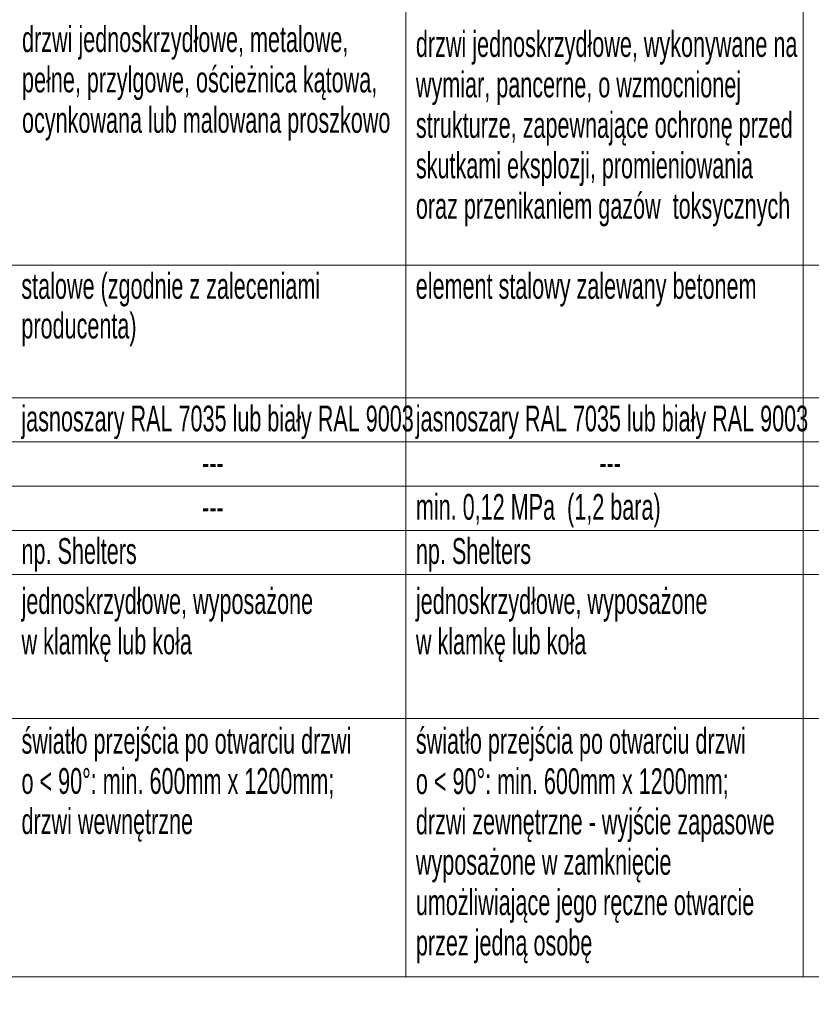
# Model space of a CAD drawing. Header units: centimetres. Extents: x 4440 to 22481, y -13438 to -10264.
# Tile 6 of 20: x 7074 to 8150, y -12849 to -11512. Entities that reach past the tile are written whole.
import ezdxf

# ---------------------------------------------------------------- set-up
doc = ezdxf.new("R2010")
doc.units = ezdxf.units.CM
doc.header["$MEASUREMENT"] = 0
doc.layers.add('00RamTab-L', color=7, linetype='Continuous')
doc.layers.add('MF_Logo', color=7, linetype='Continuous')
doc.styles.add('GENERATED_STYLE_2', font='txt')

msp = doc.modelspace()

# ---------------------------------------------------------------- linework, layer by layer
at = {"layer": 'MF_Logo', "color": 7, "linetype": 'Continuous', "lineweight": 13}
for p, q in [((7598.6, -12811.5), (7598.6, -10405.9)), ((8138.4, -12811.5), (8138.4, -10405.9)), ((4439.5, -11845), (10293.6, -11845)), ((4439.5, -12025), (10293.6, -12025)), ((4439.5, -12085), (10293.6, -12085)), ((4439.5, -12145), (10293.6, -12145)), ((4439.5, -12205), (10293.6, -12205)), ((4439.5, -12205), (10293.6, -12205)), ((4439.5, -12265), (10293.6, -12265)), ((4439.5, -12460.4), (10293.6, -12460.4)), ((4439.5, -12811.5), (10293.6, -12811.5))]:
    msp.add_line(p, q, dxfattribs=at)

# ---------------------------------------------------------------- texts
at = {"layer": '00RamTab-L', "color": 7, "linetype": 'Continuous', "lineweight": 25, "char_height": 35, "attachment_point": 1, "style": 'GENERATED_STYLE_2'}
for s, insert, width, line_spacing_factor in [('\\A1;{\\W0.600000x;\\pql;\\fArial|b0|i0|c238|p38;drzwi jednoskrzydłowe, metalowe, pełne, przylgowe, ościeżnica kątowa,\\P\\pql;\\fArial|b0|i0|c238|p38;ocynkowana lub malowana proszkowo }', (7077.2, -11520.4), 518.087, 0.940037), ('\\A1;{\\W0.600000x;\\pql;\\fArial|b0|i0|c238|p38;drzwi jednoskrzydłowe, wykonywane na wymiar, pancerne, o wzmocnionej strukturze, zapewnające ochronę przed skutkami eksplozji, promieniowania \\P\\pql;\\fArial|b0|i0|c238|p38;oraz przenikaniem gazów  toksycznych}', (7612.4, -11527.1), 525.987, 0.941445), ('\\A1;{\\W0.600000x;\\pql;\\fArial|b0|i0|c238|p38;stalowe (zgodnie z zaleceniami producenta)}', (7076.3, -11855.6), 520.237, 0.92221), ('\\A1;{\\W0.600000x;\\pql;\\fArial|b0|i0|c238|p38;światło przejścia po otwarciu drzwi \\P\\pql;\\fArial|b0|i0|c238|p38;o < 90°: min. 600mm x 1200mm; \\P\\pql;\\fArial|b0|i0|c238|p38;drzwi zewnętrzne - wyjście zapasowe wyposażone w zamknięcie umożliwiające jego ręczne otwarcie przez jedną osobę}', (7612.4, -12473.3), 510.014, 0.93925)]:
    msp.add_mtext(s, dxfattribs=dict(at, insert=insert, width=width, line_spacing_factor=line_spacing_factor))
for s, insert in [('\\A1;{\\W0.600000x;\\pql;\\fArial|b0|i0|c238|p38;element stalowy zalewany betonem}', (7612.2, -11855.6)), ('\\A1;{\\W0.600000x;\\pql;\\fArial|b0|i0|c238|p38;jasnoszary RAL 7035 lub biały RAL 9003}', (7076.3, -12035.6)), ('\\A1;{\\W0.600000x;\\pql;\\fArial|b0|i0|c238|p38;jasnoszary RAL 7035 lub biały RAL 9003}', (7612.2, -12035.6)), ('\\A1;{\\W0.600000x;\\pql;\\fArial|b0|i0|c238|p38;---}', (7321.9, -12095.6)), ('\\A1;{\\W0.600000x;\\pql;\\fArial|b0|i0|c238|p38;---}', (7861.7, -12095.6)), ('\\A1;{\\W0.600000x;\\pql;\\fArial|b0|i0|c238|p38;min. 0,12 MPa  (1,2 bara)}', (7612.4, -12155.6)), ('\\A1;{\\W0.600000x;\\pql;\\fArial|b0|i0|c238|p38;---}', (7321.9, -12155.6)), ('\\A1;{\\W0.600000x;\\pql;\\fArial|b0|i0|c238|p38;np. Shelters }', (7076.5, -12215.6)), ('\\A1;{\\W0.600000x;\\pql;\\fArial|b0|i0|c238|p38;np. Shelters }', (7612.4, -12215.6))]:
    msp.add_mtext(s, dxfattribs=dict(at, insert=insert))
for s, insert, line_spacing_factor in [('\\A1;{\\W0.600000x;\\pql;\\fArial|b0|i0|c238|p38;jednoskrzydłowe, wyposażone \\P\\pql;\\fArial|b0|i0|c238|p38;w klamkę lub koła}', (7076.5, -12283.5), 0.940037), ('\\A1;{\\W0.600000x;\\pql;\\fArial|b0|i0|c238|p38;jednoskrzydłowe, wyposażone \\P\\pql;\\fArial|b0|i0|c238|p38;w klamkę lub koła}', (7612.4, -12283.5), 0.940037), ('\\A1;{\\W0.600000x;\\pql;\\fArial|b0|i0|c238|p38;światło przejścia po otwarciu drzwi \\P\\pql;\\fArial|b0|i0|c238|p38;o < 90°: min. 600mm x 1200mm; \\P\\pql;\\fArial|b0|i0|c238|p38;drzwi wewnętrzne}', (7076.5, -12473.3), 0.935281)]:
    msp.add_mtext(s, dxfattribs=dict(at, insert=insert, line_spacing_factor=line_spacing_factor))

doc.saveas('drawing.dxf')
